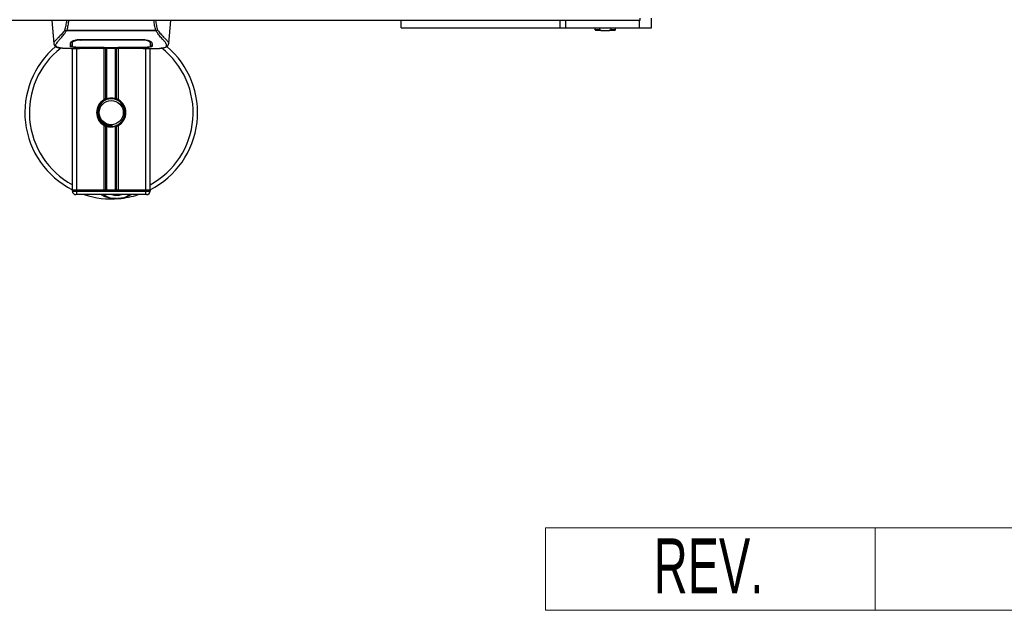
# Model space of a CAD drawing. Header units: millimetres. Extents: x 0 to 420, y 0 to 297.
# Tile 16 of 103: x 196 to 232, y 66 to 88. Entities that reach past the tile are written whole.
import ezdxf
from ezdxf.enums import TextEntityAlignment as Align

# ---------------------------------------------------------------- set-up
doc = ezdxf.new("R2010")
doc.units = ezdxf.units.MM
doc.layers.add('CARTIGLIO', color=140, linetype='Continuous')
doc.styles.add('SLDTEXTSTYLE0', font='TXT', dxfattribs={"width": 0.638298})

# ---------------------------------------------------------------- blocks, each defined once
blk = doc.blocks.new('SW_NOTE_0_27')
at = {"layer": 'CARTIGLIO', "color": 0, "insert": (2.34, 2.578), "char_height": 2, "attachment_point": 2, "style": 'SLDTEXTSTYLE0'}
blk.add_mtext('REV.', dxfattribs=at)
blk = doc.blocks.new('Cartiglio ALUSIC')
at = {"color": 161, "linetype": 'Continuous', "lineweight": 18}
for p, q in [((113.971, 150.999), (113.971, 153.999)), ((113.971, 153.999), (313.621, 153.999)), ((125.971, 153.999), (125.971, 150.999)), ((113.971, 150.999), (313.621, 150.999))]:
    blk.add_line(p, q, dxfattribs=at)
at = {"layer": 'CARTIGLIO', "color": 140}
blk.add_blockref('SW_NOTE_0_27', (117.568, 151.037), dxfattribs=at)
at = {"layer": 'CARTIGLIO', "color": 140, "style": 'SLDTEXTSTYLE0', "width": 0.638298}
for tag, height, p in [('AUTOATTR1', 3.5, (223.449, 133.7)), ('AUTOATTR2', 3.5, (221.929, 127.422)), ('AUTOATTR11', 3.5, (223.143, 121.411)), ('AUTOATTR8', 4, (219.244, 110.003)), ('AUTOATTR9', 4, (218.122, 100.423)), ('AUTOATTR0', 4, (249.033, 100.312))]:
    blk.add_attdef(tag, text='', height=height, dxfattribs=at).set_placement(p, align=Align.TOP_CENTER)
at = {"layer": 'CARTIGLIO', "color": 140}
for tag in ['AUTOATTR13', 'AUTOATTR12', 'AUTOATTR10', 'AUTOATTR7', 'AUTOATTR6', 'AUTOATTR5', 'AUTOATTR4', 'AUTOATTR3']:
    blk.add_attdef(tag, (0, 0), '', height=4, dxfattribs=at)

msp = doc.modelspace()

# ---------------------------------------------------------------- linework, layer by layer
at = {"color": 7, "linetype": 'Continuous', "lineweight": 25}
for p, q in [((218.60707, 87.64003), (195.39317, 87.64003)), ((197.19723, 87.64003), (197.27069, 86.80031)), ((201.45742, 86.80031), (201.53089, 87.64003)), ((209.91882, 87.37027), (209.91882, 87.64003)), ((215.71433, 87.37027), (215.71433, 87.64003)), ((215.91069, 87.64003), (215.91069, 87.37027)), ((218.59704, 87.37027), (218.59704, 87.64003)), ((218.60707, 87.73091), (218.60707, 87.64003)), ((219.03724, 87.37027), (219.03724, 87.72727)), ((197.73044, 87.25915), (197.72449, 87.2752)), ((200.99687, 87.25915), (197.73044, 87.25915)), ((197.747, 87.29438), (200.98118, 87.29438)), ((201.00378, 87.27544), (200.99687, 87.25915)), ((209.91882, 87.37027), (215.71433, 87.37027)), ((212.34813, 87.37027), (212.34813, 87.36869)), ((212.85055, 87.36869), (212.85055, 87.37027)), ((215.71433, 87.37027), (215.91069, 87.37027)), ((215.91069, 87.37027), (218.59704, 87.37027)), ((216.97204, 87.37027), (216.97204, 87.30738)), ((216.97204, 87.30738), (217.00348, 87.27594)), ((216.97204, 87.30738), (217.14079, 87.30738)), ((217.20526, 87.27594), (217.00348, 87.27594)), ((217.14079, 87.37027), (217.14079, 87.30738)), ((217.14079, 87.30738), (217.20526, 87.27594)), ((217.20526, 87.27594), (217.49344, 87.27594)), ((217.49344, 87.27594), (217.55792, 87.30738)), ((217.69522, 87.27594), (217.49344, 87.27594)), ((217.55792, 87.37027), (217.55792, 87.30738)), ((217.55792, 87.30738), (217.72667, 87.30738)), ((217.69522, 87.27594), (217.72667, 87.30738)), ((217.72667, 87.30738), (217.72667, 87.37027)), ((218.59704, 87.37027), (219.03724, 87.37027)), ((197.27055, 86.80278), (197.2718, 86.8004)), ((197.9376, 86.84682), (197.93789, 86.80201)), ((197.93788, 86.80202), (197.93852, 86.69517)), ((197.94092, 86.83141), (197.93985, 86.87422)), ((198.26356, 86.9535), (200.46456, 86.9535)), ((198.26435, 86.92927), (198.26413, 86.92927)), ((200.4717, 86.92925), (200.4723, 86.95297)), ((200.79021, 86.80006), (200.79027, 86.80834)), ((201.45756, 86.80278), (201.45632, 86.8004)), ((197.90373, 86.61564), (198.19198, 86.61564)), ((197.94913, 81.45902), (197.94913, 86.61564)), ((198.01269, 86.61957), (198.02448, 86.62081)), ((198.10634, 81.45902), (198.10634, 86.61564)), ((198.26356, 86.66571), (198.26356, 86.66072)), ((199.08107, 86.66072), (198.26356, 86.66072)), ((198.42046, 86.63267), (200.30766, 86.63267)), ((198.4205, 86.63271), (200.30761, 86.63271)), ((199.08107, 86.66072), (199.08107, 86.66582)), ((199.08107, 86.64928), (199.08107, 86.66072)), ((199.64704, 86.64928), (199.08107, 86.64928)), ((199.10308, 84.75536), (199.10308, 86.63267)), ((199.11257, 86.66582), (199.11256, 86.65383)), ((199.11256, 86.65383), (199.11256, 86.66582)), ((199.11256, 86.65383), (199.61565, 86.65383)), ((199.17125, 84.78741), (199.17125, 86.63267)), ((199.20735, 84.79991), (199.20735, 86.63267)), ((199.52076, 84.79991), (199.52076, 86.63267)), ((199.55686, 84.78741), (199.55686, 86.63267)), ((199.61565, 86.66582), (200.47493, 86.66571)), ((199.61565, 86.66582), (199.61565, 86.65383)), ((199.62503, 84.75536), (199.62503, 86.63267)), ((199.64704, 86.66072), (199.64704, 86.66581)), ((199.64704, 86.64928), (199.64704, 86.66072)), ((200.46456, 86.66072), (199.64704, 86.66072)), ((200.46456, 86.66571), (200.46456, 86.66072)), ((200.5306, 86.61564), (200.82419, 86.61564)), ((200.62177, 81.45902), (200.62177, 86.61564)), ((200.77898, 81.45902), (200.77898, 86.61564)), ((199.10308, 81.45902), (199.10308, 83.82238)), ((199.17125, 81.45902), (199.17125, 83.79033)), ((199.20735, 81.45902), (199.20735, 83.77783)), ((199.40768, 83.78768), (199.40422, 83.8274)), ((199.52076, 81.45902), (199.52076, 83.77783)), ((199.55686, 81.45902), (199.55686, 83.79033)), ((199.62503, 81.45902), (199.62503, 83.82238)), ((198.10634, 81.45902), (197.94913, 81.45902)), ((197.94913, 81.42757), (197.94913, 81.45902)), ((197.94913, 81.45902), (198.10634, 81.45902)), ((197.94913, 81.42757), (198.10634, 81.42757)), ((199.10308, 81.45902), (198.10634, 81.45902)), ((198.10634, 81.45902), (198.10634, 81.42757)), ((200.62177, 81.45902), (198.10634, 81.45902)), ((198.10634, 81.3018), (198.10634, 81.42757)), ((198.10634, 81.42757), (200.62177, 81.42757)), ((200.62177, 81.45902), (199.62503, 81.45902)), ((200.77898, 81.45902), (200.62177, 81.45902)), ((200.62177, 81.42757), (200.62177, 81.45902)), ((200.62177, 81.45902), (200.77898, 81.45902)), ((200.62177, 81.3018), (200.62177, 81.42757)), ((200.62177, 81.42757), (200.77898, 81.42757)), ((200.77898, 81.45902), (200.77898, 81.42757)), ((198.10634, 81.3018), (198.0749, 81.3018)), ((200.62177, 81.3018), (198.10634, 81.3018)), ((200.65321, 81.3018), (200.62177, 81.3018))]:
    msp.add_line(p, q, dxfattribs=at)
at = {"color": 7, "linetype": 'Continuous', "lineweight": 25, "flags": 128}
for points in [[(198.25641, 86.92925), (198.26356, 86.92927), (198.26413, 86.92927)], [(198.25318, 86.66571), (198.66899, 86.66578), (199.11257, 86.66582)]]:
    msp.add_lwpolyline(points, dxfattribs=at)
at = {"color": 7, "linetype": 'Continuous', "lineweight": 25}
msp.add_circle((199.36406, 84.28887), 0.4402, dxfattribs=at)
for centre, radius, start, end in [((199.36406, 84.28887), 3.14428, 130.046839, 243.256316), ((199.36406, 84.28887), 2.98219, 128.047069, 241.675912), ((199.36406, 84.28887), 3.14428, 296.743684, 49.984768), ((199.36406, 84.28887), 2.98219, 298.324088, 52.137337), ((199.36406, 84.28887), 0.53453, 119.224658, 240.775342), ((199.36406, 84.28887), 0.53453, 111.143405, 119.224658), ((199.36406, 84.28887), 0.50309, 274.974241, 94.974241), ((199.36406, 84.28887), 0.53453, 60.775342, 68.856595), ((199.36406, 84.28887), 0.53453, 299.224658, 60.775342), ((199.36406, 84.28887), 0.53453, 240.775342, 248.856595), ((199.36406, 84.28887), 0.53453, 291.143405, 299.224658), ((198.0749, 81.42757), 0.12577, 180, 270), ((200.65321, 81.42757), 0.12577, 270, 0), ((199.36406, 84.28887), 3.14428, 251.805128, 274.974241), ((199.56581, 81.97086), 0.81751, 234.926098, 305.073902), ((199.56581, 81.97086), 0.69174, 255.287788, 284.712212), ((199.36406, 84.28887), 3.14428, 274.974241, 288.194872)]:
    msp.add_arc(centre, radius, start, end, dxfattribs=at)
for points, knots in [([(197.67532, 87.29172), (197.69122, 87.34835), (197.72257, 87.45998), (197.74182, 87.5806), (197.75131, 87.64003)], [0, 0, 0, 0, 0.50728505, 1, 1, 1, 1]), ([(197.80731, 87.64003), (197.80067, 87.57998), (197.78748, 87.46072), (197.76043, 87.34957), (197.747, 87.29438)], [0, 0, 0, 0, 0.50345062, 1, 1, 1, 1]), ([(200.98118, 87.29439), (200.9686, 87.35017), (200.94347, 87.46152), (200.9245, 87.57891), (200.92176, 87.63975), (200.92175, 87.64003)], [0, 0, 0, 0, 0.499924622, 0.997753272, 1, 1, 1, 1]), ([(200.97609, 87.64003), (200.98551, 87.5808), (201.00473, 87.45999), (201.03656, 87.34855), (201.05279, 87.29174)], [0, 0, 0, 0, 0.49025565, 1, 1, 1, 1]), ([(197.67526, 87.29181), (197.65647, 87.26685), (197.59957, 87.19126), (197.50582, 87.08718), (197.40798, 86.98841), (197.33335, 86.91471), (197.27994, 86.85022), (197.27397, 86.82002), (197.27055, 86.80278)], [0, 0, 0, 0, 0.0842305, 0.25507317, 0.42671503, 0.59795609, 0.7705982, 1, 1, 1, 1]), ([(197.49237, 86.6431), (197.48651, 86.64433), (197.47406, 86.64694), (197.45637, 86.65143), (197.43938, 86.65637), (197.41121, 86.66596), (197.37818, 86.682), (197.35001, 86.70989), (197.34234, 86.74533), (197.35761, 86.79156), (197.40012, 86.85105), (197.4688, 86.92858), (197.56185, 87.03247), (197.64349, 87.1342), (197.70019, 87.21353), (197.72058, 87.24428), (197.73044, 87.25915)], [0, 0, 0, 0, 0.02969414, 0.06305591, 0.09492768, 0.12531521, 0.23205808, 0.32960303, 0.43327649, 0.53202469, 0.63076786, 0.73507022, 0.83793216, 0.94137578, 0.97165063, 1, 1, 1, 1]), ([(197.72439, 87.27521), (197.724, 87.27525), (197.71731, 87.27596), (197.70463, 87.27852), (197.68805, 87.28449), (197.67953, 87.28933), (197.67532, 87.29172)], [0, 0, 0, 0, 0.0200108, 0.34699568, 0.67667396, 1, 1, 1, 1]), ([(197.72427, 87.27539), (197.73153, 87.28163), (197.73892, 87.28799), (197.74685, 87.29427), (197.747, 87.29438)], [0, 0, 0, 0, 0.98124308, 1, 1, 1, 1]), ([(200.98118, 87.29439), (200.98133, 87.29427), (200.98956, 87.28838), (200.99674, 87.28185), (201.00378, 87.27544)], [0, 0, 0, 0, 0.01890165, 1, 1, 1, 1]), ([(201.23115, 86.6424), (201.24347, 86.64493), (201.26978, 86.65033), (201.31695, 86.66509), (201.36366, 86.68949), (201.38841, 86.7315), (201.37699, 86.77755), (201.3498, 86.82058), (201.32555, 86.85223), (201.2943, 86.88922), (201.25736, 86.93069), (201.21374, 86.97918), (201.16545, 87.03486), (201.11295, 87.09965), (201.05618, 87.1726), (201.01761, 87.22888), (200.99687, 87.25915)], [0, 0, 0, 0, 0.06157012, 0.13151171, 0.27071941, 0.40337504, 0.53510625, 0.58328098, 0.63315897, 0.68442904, 0.73675836, 0.78384784, 0.83893216, 0.89157329, 0.94168727, 1, 1, 1, 1]), ([(201.05279, 87.29174), (201.04857, 87.28934), (201.04006, 87.2845), (201.02348, 87.27853), (201.01081, 87.27597), (201.00414, 87.27526), (201.00377, 87.27522)], [0, 0, 0, 0, 0.32361461, 0.65359013, 0.98086966, 1, 1, 1, 1]), ([(201.05284, 87.29183), (201.07163, 87.26686), (201.12854, 87.19126), (201.22229, 87.08718), (201.32013, 86.98841), (201.39477, 86.91471), (201.44817, 86.85022), (201.45415, 86.82002), (201.45756, 86.80278)], [0, 0, 0, 0, 0.08424716, 0.25508672, 0.42672547, 0.59796341, 0.77060237, 1, 1, 1, 1]), ([(197.27072, 86.79998), (197.27223, 86.79068), (197.27484, 86.7746), (197.28204, 86.75764), (197.28898, 86.74514), (197.29103, 86.74166), (197.29269, 86.73901), (197.29349, 86.73776), (197.29405, 86.73691), (197.29458, 86.73612), (197.2953, 86.73507), (197.29763, 86.73186), (197.29854, 86.73113), (197.30064, 86.72935), (197.30215, 86.72821), (197.30358, 86.72706), (197.30419, 86.72656), (197.30469, 86.72613), (197.30507, 86.72581), (197.30546, 86.72547), (197.30604, 86.72497), (197.30699, 86.72411), (197.30821, 86.72297), (197.31117, 86.72014), (197.31537, 86.71592), (197.32191, 86.70954), (197.33099, 86.70148), (197.34403, 86.6917), (197.36263, 86.68054), (197.39325, 86.66665), (197.42837, 86.65456), (197.45852, 86.64881), (197.46894, 86.64682)], [0, 0, 0, 0, 0.10895151, 0.18836403, 0.20015725, 0.20797863, 0.21045693, 0.21142904, 0.21231706, 0.21323322, 0.21428764, 0.21709508, 0.23718398, 0.24934952, 0.25616294, 0.25744907, 0.25846748, 0.25891857, 0.25936812, 0.25985246, 0.2604052, 0.2618126, 0.26492315, 0.26948017, 0.29015729, 0.32576371, 0.37931044, 0.4537257, 0.55180182, 0.67626306, 0.8881219, 1, 1, 1, 1]), ([(197.87654, 86.69587), (197.87674, 86.70339), (197.87723, 86.7222), (197.87824, 86.76111), (197.87938, 86.8045), (197.87996, 86.82623)], [0, 0, 0, 0, 0.249392, 0.62414375, 1, 1, 1, 1]), ([(197.87996, 86.82623), (197.88483, 86.83826), (197.89457, 86.86231), (197.96571, 86.90135), (198.06923, 86.93453), (198.17645, 86.95159), (198.24231, 86.95304), (198.26356, 86.9535)], [0, 0, 0, 0, 0.2254673, 0.45085364, 0.67736923, 0.89591171, 1, 1, 1, 1]), ([(197.97123, 86.9004), (197.9609, 86.89443), (197.93625, 86.88019), (197.93354, 86.86656), (197.93197, 86.85865)], [0, 0, 0, 0, 0.41900897, 1, 1, 1, 1]), ([(197.93723, 86.8814), (197.93734, 86.87117), (197.93763, 86.84594), (197.93776, 86.82242), (197.93784, 86.80843)], [0, 0, 0, 0, 0.40550496, 1, 1, 1, 1]), ([(197.93789, 86.80201), (197.9379, 86.80042), (197.93802, 86.78271), (197.93824, 86.74712), (197.93844, 86.71313), (197.93855, 86.69525)], [0, 0, 0, 0, 0.04480435, 0.49764008, 1, 1, 1, 1]), ([(197.93855, 86.69525), (197.93855, 86.69547), (197.93878, 86.70885), (197.93922, 86.73354), (197.94, 86.77906), (197.94056, 86.81085), (197.94089, 86.82972), (197.94092, 86.83141)], [0, 0, 0, 0, 0.0075194, 0.45666513, 0.71535566, 0.97452521, 1, 1, 1, 1]), ([(198.25641, 86.92925), (198.22112, 86.9279), (198.15055, 86.9252), (198.05647, 86.90578), (197.98533, 86.87967), (197.94685, 86.85322), (197.94264, 86.83773), (197.94092, 86.83141)], [0, 0, 0, 0, 0.2128654, 0.42572184, 0.63872248, 0.85234986, 1, 1, 1, 1]), ([(198.25549, 86.96557), (198.2555, 86.96529), (198.2558, 86.95318), (198.25611, 86.94107), (198.25641, 86.92925)], [0, 0, 0, 0, 0.02342788, 1, 1, 1, 1]), ([(200.4717, 86.92925), (200.46932, 86.92926), (200.21767, 86.93), (199.48189, 86.92912), (198.74849, 86.92921), (198.26435, 86.92927)], [0, 0, 0, 0, 0.00323915, 0.34201142, 1, 1, 1, 1]), ([(200.46456, 86.9535), (200.50538, 86.95181), (200.58696, 86.94843), (200.69686, 86.92384), (200.78462, 86.89093), (200.83853, 86.85609), (200.84522, 86.83533), (200.84816, 86.82623)], [0, 0, 0, 0, 0.1991311, 0.39793157, 0.60588955, 0.82737965, 1, 1, 1, 1]), ([(200.7872, 86.83141), (200.78357, 86.84088), (200.77631, 86.85985), (200.72109, 86.88941), (200.64013, 86.91367), (200.55186, 86.9272), (200.49416, 86.92868), (200.4717, 86.92925)], [0, 0, 0, 0, 0.21773223, 0.43557879, 0.65075483, 0.86407246, 1, 1, 1, 1]), ([(200.79615, 86.85865), (200.79473, 86.86914), (200.79309, 86.88124), (200.76985, 86.89349), (200.76679, 86.89511)], [0, 0, 0, 0, 0.86801111, 1, 1, 1, 1]), ([(200.78851, 86.88392), (200.78836, 86.87786), (200.78793, 86.86036), (200.78749, 86.84286), (200.7872, 86.83141)], [0, 0, 0, 0, 0.3458763, 1, 1, 1, 1]), ([(200.7872, 86.83141), (200.78723, 86.82972), (200.78776, 86.79848), (200.78846, 86.75928), (200.78913, 86.72048), (200.78943, 86.70333), (200.78956, 86.69547), (200.78957, 86.69525)], [0, 0, 0, 0, 0.02546624, 0.4713629, 0.73178735, 0.99246436, 1, 1, 1, 1]), ([(200.78957, 86.69516), (200.78957, 86.69545), (200.78977, 86.73042), (200.79001, 86.76539), (200.79025, 86.80007)], [0, 0, 0, 0, 0.00827271, 1, 1, 1, 1]), ([(200.78957, 86.69525), (200.78977, 86.72853), (200.78998, 86.76347), (200.7902, 86.79841), (200.79021, 86.80006)], [0, 0, 0, 0, 0.95264015, 1, 1, 1, 1]), ([(200.79028, 86.80834), (200.79036, 86.82224), (200.7905, 86.84615), (200.79079, 86.87166), (200.79091, 86.88233)], [0, 0, 0, 0, 0.58164119, 1, 1, 1, 1]), ([(200.84816, 86.82623), (200.8489, 86.79814), (200.85001, 86.75592), (200.85098, 86.71852), (200.85137, 86.70342), (200.85157, 86.69587)], [0, 0, 0, 0, 0.49858361, 0.74918971, 1, 1, 1, 1]), ([(201.2523, 86.6454), (201.26507, 86.64781), (201.29762, 86.65397), (201.33486, 86.66663), (201.36545, 86.68053), (201.38407, 86.69169), (201.3971, 86.70146), (201.4062, 86.70953), (201.41273, 86.7159), (201.41705, 86.72023), (201.42001, 86.72307), (201.42134, 86.7243), (201.42208, 86.72496), (201.42265, 86.72546), (201.42304, 86.7258), (201.42342, 86.72613), (201.42392, 86.72656), (201.42453, 86.72706), (201.42551, 86.72785), (201.42653, 86.72865), (201.42782, 86.72964), (201.42963, 86.73118), (201.43048, 86.73186), (201.43281, 86.73507), (201.43353, 86.73613), (201.43406, 86.73692), (201.43462, 86.73776), (201.43543, 86.73902), (201.43708, 86.74166), (201.43913, 86.74514), (201.44608, 86.75764), (201.45327, 86.7746), (201.45588, 86.79068), (201.45739, 86.79998)], [0, 0, 0, 0, 0.13346194, 0.34016958, 0.46160951, 0.55730778, 0.62992241, 0.68217732, 0.71692903, 0.7371149, 0.74272174, 0.74460414, 0.7459796, 0.74651976, 0.74699289, 0.74743167, 0.74787155, 0.74886374, 0.75011647, 0.75397334, 0.75908593, 0.76862625, 0.78821087, 0.79094759, 0.79197558, 0.79286909, 0.79373558, 0.79468443, 0.7971036, 0.8047367, 0.8162438, 0.89371675, 1, 1, 1, 1]), ([(197.90373, 86.61569), (197.89759, 86.61568), (197.86252, 86.61558), (197.7879, 86.61629), (197.70703, 86.61917), (197.64706, 86.62322), (197.61678, 86.62576), (197.58831, 86.6286), (197.56364, 86.63149), (197.53937, 86.63476), (197.51785, 86.63822), (197.50147, 86.64112), (197.49337, 86.64288), (197.49237, 86.6431)], [0, 0, 0, 0, 0.04881498, 0.27892257, 0.54515535, 0.62717383, 0.69834333, 0.75858144, 0.82840444, 0.87364995, 0.93389274, 0.99178224, 1, 1, 1, 1]), ([(198.26356, 86.66072), (198.22014, 86.66102), (198.13331, 86.66163), (198.01753, 86.6666), (197.93004, 86.67471), (197.88312, 86.68486), (197.87844, 86.6927), (197.87654, 86.69587)], [0, 0, 0, 0, 0.21341182, 0.42681727, 0.64048529, 0.85457431, 1, 1, 1, 1]), ([(197.87682, 86.72751), (197.87885, 86.72269), (197.88158, 86.71619), (197.91224, 86.7117), (197.92012, 86.71054)], [0, 0, 0, 0, 0.74296977, 1, 1, 1, 1]), ([(197.93855, 86.69525), (197.94198, 86.69144), (197.94883, 86.68382), (198.00337, 86.67511), (198.0837, 86.66907), (198.17217, 86.6661), (198.23032, 86.66582), (198.25318, 86.66571)], [0, 0, 0, 0, 0.21612272, 0.43228358, 0.64748247, 0.86145988, 1, 1, 1, 1]), ([(198.01269, 86.61957), (198.00803, 86.61988), (197.99326, 86.62088), (197.99323, 86.62249), (198.01992, 86.62394), (198.02677, 86.62431)], [0, 0, 0, 0, 0.25540478, 0.808946, 1, 1, 1, 1]), ([(198.01055, 86.62311), (198.01053, 86.62311), (198.00959, 86.62294), (198.01392, 86.62361), (198.02215, 86.62412), (198.02677, 86.62441)], [0, 0, 0, 0, 0.00626083, 0.44327513, 1, 1, 1, 1]), ([(198.56046, 86.628), (198.51849, 86.62473), (198.44874, 86.61931), (198.29219, 86.61575), (198.15089, 86.61383), (198.03573, 86.61861), (198.01269, 86.61957)], [0, 0, 0, 0, 0.301437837, 0.500953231, 0.900140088, 1, 1, 1, 1]), ([(198.02677, 86.62431), (198.03705, 86.625), (198.06299, 86.62675), (198.15279, 86.62964), (198.27782, 86.63218), (198.37295, 86.63254), (198.4205, 86.63271)], [0, 0, 0, 0, 0.17981299, 0.45378319, 0.72700373, 1, 1, 1, 1]), ([(198.56046, 86.628), (198.56455, 86.6282), (198.57264, 86.62858), (198.58027, 86.63131), (198.58404, 86.63267)], [0, 0, 0, 0, 0.50476564, 1, 1, 1, 1]), ([(200.14407, 86.63267), (200.14785, 86.63131), (200.15548, 86.62858), (200.16357, 86.6282), (200.16766, 86.628)], [0, 0, 0, 0, 0.49524741, 1, 1, 1, 1]), ([(200.71543, 86.61957), (200.64743, 86.61775), (200.53445, 86.61473), (200.36184, 86.61692), (200.24763, 86.62081), (200.18098, 86.6268), (200.16766, 86.628)], [0, 0, 0, 0, 0.30152184, 0.50104725, 0.90023015, 1, 1, 1, 1]), ([(200.30761, 86.63271), (200.3289, 86.63268), (200.39761, 86.63256), (200.51018, 86.63114), (200.62503, 86.62822), (200.70318, 86.62485), (200.7399, 86.62174), (200.72358, 86.62029), (200.71543, 86.61957)], [0, 0, 0, 0, 0.08215471, 0.26513997, 0.44867114, 0.63249904, 0.81630092, 1, 1, 1, 1]), ([(200.30761, 86.63266), (200.33527, 86.6326), (200.39315, 86.63249), (200.47771, 86.63148), (200.5573, 86.62993), (200.62327, 86.62802), (200.66402, 86.62652), (200.67622, 86.62581), (200.67735, 86.62575)], [0, 0, 0, 0, 0.18189708, 0.38061319, 0.58093849, 0.78035725, 0.97967552, 1, 1, 1, 1]), ([(200.85157, 86.69587), (200.84741, 86.69123), (200.8391, 86.68194), (200.77244, 86.67163), (200.67409, 86.6646), (200.56511, 86.66119), (200.49314, 86.66085), (200.46456, 86.66072)], [0, 0, 0, 0, 0.21521677, 0.43046232, 0.64509935, 0.85904026, 1, 1, 1, 1]), ([(200.47493, 86.66571), (200.51016, 86.66597), (200.58062, 86.6665), (200.67458, 86.67083), (200.74572, 86.67774), (200.78408, 86.68622), (200.78798, 86.69264), (200.78957, 86.69525)], [0, 0, 0, 0, 0.21287602, 0.42573624, 0.63903454, 0.85331242, 1, 1, 1, 1]), ([(200.67735, 86.62575), (200.68848, 86.6252), (200.70638, 86.62432), (200.7178, 86.62305), (200.71667, 86.62326), (200.71638, 86.62331)], [0, 0, 0, 0, 0.55060159, 0.88501525, 1, 1, 1, 1]), ([(200.69133, 86.62495), (200.69166, 86.62476), (200.69545, 86.62262), (200.70363, 86.62043), (200.7115, 86.61985), (200.71543, 86.61957)], [0, 0, 0, 0, 0.044433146, 0.522216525, 1, 1, 1, 1]), ([(200.80832, 86.71058), (200.82136, 86.71299), (200.84762, 86.71786), (200.85006, 86.72428), (200.85129, 86.72751)], [0, 0, 0, 0, 0.496313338, 1, 1, 1, 1]), ([(200.82419, 86.6157), (200.82749, 86.61568), (200.83974, 86.6156), (200.86352, 86.61573), (200.89261, 86.61593), (200.9215, 86.61634), (200.95016, 86.61694), (200.98024, 86.61783), (201.0129, 86.61913), (201.05264, 86.62122), (201.09488, 86.62423), (201.13862, 86.62836), (201.18067, 86.63353), (201.21176, 86.63802), (201.22807, 86.6417), (201.23115, 86.6424)], [0, 0, 0, 0, 0.02762691, 0.10239616, 0.17945658, 0.24994161, 0.31702439, 0.38965422, 0.46782264, 0.55148696, 0.67182448, 0.76737343, 0.86398611, 0.97427426, 1, 1, 1, 1]), ([(199.40768, 83.78768), (199.34403, 83.78915), (199.21497, 83.79213), (199.04238, 83.88703), (198.91613, 84.03424), (198.85267, 84.21977), (198.8659, 84.41193), (198.92703, 84.56452), (198.99826, 84.62483), (199.02187, 84.64483)], [0, 0, 0, 0, 0.1532567, 0.3107756, 0.4622177, 0.61755972, 0.7743655, 0.92518437, 1, 1, 1, 1]), ([(199.32044, 84.79006), (199.26554, 84.77849), (199.15576, 84.75536), (199.01747, 84.65399), (198.9189, 84.51637), (198.87271, 84.35384), (198.88391, 84.18719), (198.94898, 84.03501), (199.06028, 83.91403), (199.20429, 83.83897), (199.32474, 83.82065), (199.39069, 83.82625), (199.40422, 83.8274)], [0, 0, 0, 0, 0.11029899, 0.22059797, 0.33089694, 0.4412694, 0.54893858, 0.65628707, 0.76369695, 0.86864917, 0.97304725, 1, 1, 1, 1]), ([(199.17125, 84.78741), (199.17254, 84.78791), (199.17647, 84.78942), (199.1847, 84.79245), (199.19566, 84.79622), (199.20338, 84.79869), (199.20707, 84.79983), (199.20735, 84.79991)], [0, 0, 0, 0, 0.13279182, 0.40328924, 0.68794599, 0.97624213, 1, 1, 1, 1]), ([(199.20735, 84.79991), (199.22219, 84.80406), (199.27263, 84.81816), (199.3651, 84.82725), (199.45794, 84.81732), (199.50451, 84.80441), (199.52076, 84.79991)], [0, 0, 0, 0, 0.15316231, 0.52061175, 0.83276392, 1, 1, 1, 1]), ([(199.52076, 84.79991), (199.52264, 84.79933), (199.52785, 84.79771), (199.53724, 84.79461), (199.54809, 84.79076), (199.55394, 84.78853), (199.55686, 84.78741)], [0, 0, 0, 0, 0.15557258, 0.42978375, 0.7145238, 1, 1, 1, 1]), ([(199.20735, 83.77783), (199.20654, 83.77808), (199.20252, 83.77932), (199.19445, 83.78192), (199.18358, 83.78569), (199.17579, 83.78858), (199.17213, 83.78999), (199.17125, 83.79033)], [0, 0, 0, 0, 0.06768855, 0.33799524, 0.61961326, 0.90796392, 1, 1, 1, 1]), ([(199.52076, 83.77783), (199.48906, 83.76982), (199.42459, 83.75354), (199.31751, 83.75311), (199.24574, 83.76641), (199.21201, 83.77644), (199.20735, 83.77783)], [0, 0, 0, 0, 0.31763159, 0.64587204, 0.9510876, 1, 1, 1, 1]), ([(199.55686, 83.79033), (199.55632, 83.79012), (199.55326, 83.78894), (199.54641, 83.78637), (199.53574, 83.78262), (199.52681, 83.7797), (199.52206, 83.77823), (199.52076, 83.77783)], [0, 0, 0, 0, 0.05704611, 0.3223495, 0.60367528, 0.89214027, 1, 1, 1, 1]), ([(199.55036, 81.15616), (199.51671, 81.15528), (199.39175, 81.15202), (199.22387, 81.1937), (199.07372, 81.25307), (199.01512, 81.28954), (198.99541, 81.3018)], [0, 0, 0, 0, 0.176401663, 0.65503379, 0.884022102, 1, 1, 1, 1]), ([(199.63669, 81.15643), (199.63616, 81.15638), (199.62179, 81.15512), (199.60732, 81.15568), (199.59339, 81.15623)], [0, 0, 0, 0, 0.03710938, 1, 1, 1, 1]), ([(200.0931, 81.3018), (200.08799, 81.29843), (200.00444, 81.24339), (199.85049, 81.18981), (199.69934, 81.16191), (199.63722, 81.15648), (199.63669, 81.15643)], [0, 0, 0, 0, 0.03729849, 0.60902041, 0.99664446, 1, 1, 1, 1])]:
    msp.add_open_spline(points, degree=3, knots=knots, dxfattribs=at)

# ---------------------------------------------------------------- block references
at = {"layer": 'CARTIGLIO'}
msp.add_blockref('Cartiglio ALUSIC', (101.2063, -84.82804), dxfattribs=at)

doc.saveas('drawing.dxf')
